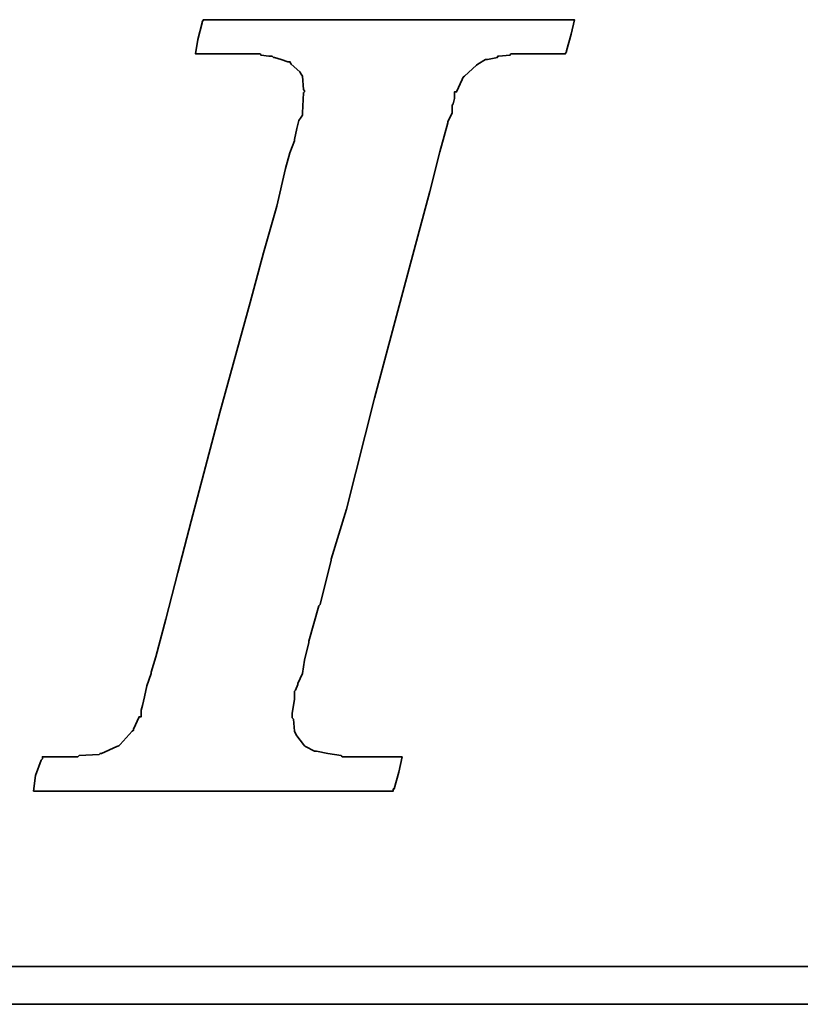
# Model space of a CAD drawing. Extents: x 55 to 159, y 66 to 127.
# Tile 34 of 51: x 138.5 to 139.9, y 95.93 to 97.69. Entities that reach past the tile are written whole.
import ezdxf

# ---------------------------------------------------------------- set-up
doc = ezdxf.new("R2010")
doc.units = 0
doc.header["$MEASUREMENT"] = 0
doc.layers.add('DIM', color=4, linetype='CONTINUOUS')
doc.layers.add('layer 1', color=7, linetype='CONTINUOUS')

# ---------------------------------------------------------------- blocks, each defined once
blk = doc.blocks.new('TBI MOTION logo(完整正式版)')
at = {"layer": 'layer 1', "color": 22, "lineweight": 35}
for points, knots in [([(-40.59125, -7.94375), (-40.59125, -7.94375), (-40.97375, -7.94375), (-40.97375, -7.94375), (-40.97375, -7.94375), (-40.97375, -7.94375), (-41.38125, -7.94375), (-41.38125, -7.94375), (-41.38125, -7.94375), (-41.38125, -7.94375), (-41.54875, -7.94375), (-41.54875, -7.94375), (-41.54875, -7.94375), (-41.54875, -7.94375), (-41.59875, -7.94375), (-41.59875, -7.94375), (-41.59875, -7.94375), (-41.59875, -7.94375), (-41.88375, -7.94375), (-41.88375, -7.94375), (-41.88375, -7.94375), (-41.88375, -7.94375), (-41.90875, -7.91875), (-41.90875, -7.91875), (-41.90875, -7.91875), (-41.90875, -7.91875), (-42.19875, -7.87125), (-42.19875, -7.87125), (-42.19875, -7.87125), (-42.19875, -7.87125), (-42.43875, -7.82375), (-42.43875, -7.82375), (-42.43875, -7.82375), (-42.43875, -7.82375), (-42.45875, -7.82375), (-42.45875, -7.82375), (-42.45875, -7.82375), (-42.45875, -7.82375), (-42.48625, -7.82375), (-42.48625, -7.82375), (-42.48625, -7.82375), (-42.48625, -7.82375), (-42.67625, -7.72375), (-42.67625, -7.72375), (-42.67625, -7.72375), (-42.67625, -7.72375), (-42.70125, -7.70375), (-42.70125, -7.70375), (-42.70125, -7.70375), (-42.70125, -7.70375), (-42.72375, -7.67875), (-42.72375, -7.67875), (-42.72375, -7.67875), (-42.72375, -7.67875), (-42.86875, -7.48875), (-42.86875, -7.48875), (-42.86875, -7.48875), (-42.86875, -7.48875), (-42.89375, -7.43875), (-42.89375, -7.43875), (-42.89375, -7.43875), (-42.89375, -7.43875), (-42.91875, -7.38875), (-42.91875, -7.38875), (-42.91875, -7.38875), (-42.91875, -7.38875), (-42.93875, -7.12875), (-42.93875, -7.12875), (-42.93875, -7.12875), (-42.93875, -7.12875), (-42.96375, -7.10375), (-42.96375, -7.10375), (-42.96375, -7.10375), (-42.96375, -7.10375), (-42.96375, -7.05375), (-42.96375, -7.05375), (-42.96375, -7.05375), (-42.96375, -7.05375), (-42.96375, -7.00875), (-42.96375, -7.00875), (-42.96375, -7.00875), (-42.96375, -7.00875), (-42.91875, -6.69625), (-42.91875, -6.69625), (-42.91875, -6.69625), (-42.91875, -6.69625), (-42.91875, -6.62375), (-42.91875, -6.62375), (-42.91875, -6.62375), (-42.91875, -6.62375), (-42.91875, -6.59625), (-42.91875, -6.59625), (-42.91875, -6.59625), (-42.91875, -6.59625), (-42.91875, -6.57375), (-42.91875, -6.57375), (-42.91875, -6.57375), (-42.91875, -6.57375), (-42.91875, -6.52875), (-42.91875, -6.52875), (-42.91875, -6.52875), (-42.91875, -6.52875), (-42.89375, -6.50375), (-42.89375, -6.50375), (-42.89375, -6.50375), (-42.89375, -6.50375), (-42.84375, -6.38375), (-42.84375, -6.38375), (-42.84375, -6.38375), (-42.84375, -6.38375), (-42.84375, -6.35875), (-42.84375, -6.35875), (-42.84375, -6.35875), (-42.84375, -6.35875), (-42.74625, -6.14375), (-42.74625, -6.14375), (-42.74625, -6.14375), (-42.74625, -6.14375), (-42.70125, -5.85375), (-42.70125, -5.85375), (-42.70125, -5.85375), (-42.70125, -5.85375), (-42.60375, -5.47125), (-42.60375, -5.47125), (-42.60375, -5.47125), (-42.60375, -5.47125), (-42.60375, -5.44875), (-42.60375, -5.44875), (-42.60375, -5.44875), (-42.60375, -5.44875), (-42.38875, -4.67875), (-42.38875, -4.67875), (-42.38875, -4.67875), (-42.38875, -4.67875), (-42.36375, -4.65375), (-42.36375, -4.65375), (-42.36375, -4.65375), (-42.36375, -4.65375), (-42.12375, -3.69625), (-42.12375, -3.69625), (-42.12375, -3.69625), (-42.12375, -3.69625), (-42.12375, -3.67374), (-42.12375, -3.67374), (-42.12375, -3.67374), (-42.12375, -3.67374), (-41.78875, -2.59374), (-41.78875, -2.59374), (-41.78875, -2.59374), (-41.78875, -2.59374), (-41.18875, -0.19375), (-41.18875, -0.19375), (-41.18875, -0.19375), (-41.18875, -0.19375), (-40.54375, 2.20624), (-40.54375, 2.20624), (-40.54375, 2.20624), (-40.54375, 2.20624), (-40.25375, 3.30875), (-40.25375, 3.30875), (-40.25375, 3.30875), (-40.25375, 3.30875), (-39.98875, 4.27125), (-39.98875, 4.27125), (-39.98875, 4.27125), (-39.98875, 4.27125), (-39.77375, 5.13125), (-39.77375, 5.13125), (-39.77375, 5.13125), (-39.77375, 5.13125), (-39.67875, 5.47125), (-39.67875, 5.47125), (-39.67875, 5.47125), (-39.67875, 5.47125), (-39.60375, 5.75625), (-39.60375, 5.75625), (-39.60375, 5.75625), (-39.60375, 5.75625), (-39.60375, 5.78125), (-39.60375, 5.78125), (-39.60375, 5.78125), (-39.60375, 5.78125), (-39.50875, 5.97125), (-39.50875, 5.97125), (-39.50875, 5.97125), (-39.50875, 5.97125), (-39.50875, 6.13875), (-39.50875, 6.13875), (-39.50875, 6.13875), (-39.50875, 6.13875), (-39.48625, 6.16625), (-39.48625, 6.16625), (-39.48625, 6.16625), (-39.48625, 6.16625), (-39.46125, 6.28625), (-39.46125, 6.28625), (-39.46125, 6.28625), (-39.46125, 6.28625), (-39.46125, 6.42625), (-39.46125, 6.42625), (-39.46125, 6.42625), (-39.46125, 6.42625), (-39.41375, 6.42625), (-39.41375, 6.42625), (-39.41375, 6.42625), (-39.41375, 6.42625), (-39.29375, 6.69125), (-39.29375, 6.69125), (-39.29375, 6.69125), (-39.29375, 6.69125), (-39.26875, 6.74125), (-39.26875, 6.74125), (-39.26875, 6.74125), (-39.26875, 6.74125), (-39.24375, 6.76625), (-39.24375, 6.76625), (-39.24375, 6.76625), (-39.24375, 6.76625), (-38.98375, 7.00624), (-38.98375, 7.00624), (-38.98375, 7.00624), (-38.98375, 7.00624), (-38.95625, 7.02624), (-38.95625, 7.02624), (-38.95625, 7.02624), (-38.95625, 7.02624), (-38.78875, 7.12624), (-38.78875, 7.12624), (-38.78875, 7.12624), (-38.78875, 7.12624), (-38.76375, 7.12624), (-38.76375, 7.12624), (-38.76375, 7.12624), (-38.76375, 7.12624), (-38.74375, 7.12624), (-38.74375, 7.12624), (-38.74375, 7.12624), (-38.74375, 7.12624), (-38.52875, 7.17125), (-38.52875, 7.17125), (-38.52875, 7.17125), (-38.52875, 7.17125), (-38.52875, 7.19624), (-38.52875, 7.19624), (-38.52875, 7.19624), (-38.52875, 7.19624), (-38.50375, 7.19624), (-38.50375, 7.19624), (-38.50375, 7.19624), (-38.50375, 7.19624), (-38.26125, 7.21875), (-38.26125, 7.21875), (-38.26125, 7.21875), (-38.26125, 7.21875), (-38.23875, 7.24624), (-38.23875, 7.24624), (-38.23875, 7.24624), (-38.23875, 7.24624), (-38.21625, 7.24624), (-38.21625, 7.24624), (-38.21625, 7.24624), (-38.21625, 7.24624), (-38.18875, 7.24624), (-38.18875, 7.24624), (-38.18875, 7.24624), (-38.18875, 7.24624), (-37.90375, 7.24624), (-37.90375, 7.24624), (-37.90375, 7.24624), (-37.90375, 7.24624), (-37.85375, 7.24624), (-37.85375, 7.24624), (-37.85375, 7.24624), (-37.85375, 7.24624), (-37.75875, 7.24624), (-37.75875, 7.24624), (-37.75875, 7.24624), (-37.75875, 7.24624), (-37.42375, 7.24624), (-37.42375, 7.24624), (-37.42375, 7.24624), (-37.42375, 7.24624), (-37.08875, 7.24624), (-37.08875, 7.24624), (-37.08875, 7.24624), (-37.08875, 7.24624), (-37.06375, 7.24624), (-37.06375, 7.24624), (-37.06375, 7.24624), (-37.06375, 7.24624), (-37.06375, 7.26624), (-37.06375, 7.26624), (-37.06375, 7.26624), (-37.06375, 7.26624), (-37.03875, 7.29125), (-37.03875, 7.29125), (-37.03875, 7.29125), (-37.03875, 7.29125), (-37.03875, 7.31625), (-37.03875, 7.31625), (-37.03875, 7.31625), (-37.03875, 7.31625), (-36.94125, 7.67625), (-36.94125, 7.67625), (-36.94125, 7.67625), (-36.94125, 7.67625), (-36.86875, 7.98625), (-36.86875, 7.98625), (-36.86875, 7.98625), (-36.86875, 7.98625), (-36.98875, 7.98625), (-36.98875, 7.98625), (-36.98875, 7.98625), (-36.98875, 7.98625), (-37.42375, 7.98625), (-37.42375, 7.98625), (-37.42375, 7.98625), (-37.42375, 7.98625), (-37.94875, 7.98625), (-37.94875, 7.98625), (-37.94875, 7.98625), (-37.94875, 7.98625), (-38.57375, 7.98625), (-38.57375, 7.98625), (-38.57375, 7.98625), (-38.57375, 7.98625), (-39.29375, 7.98625), (-39.29375, 7.98625), (-39.29375, 7.98625), (-39.29375, 7.98625), (-40.82875, 7.98625), (-40.82875, 7.98625), (-40.82875, 7.98625), (-40.82875, 7.98625), (-42.36375, 7.98625), (-42.36375, 7.98625), (-42.36375, 7.98625), (-42.36375, 7.98625), (-43.08375, 7.98625), (-43.08375, 7.98625), (-43.08375, 7.98625), (-43.08375, 7.98625), (-43.70875, 7.98625), (-43.70875, 7.98625), (-43.70875, 7.98625), (-43.70875, 7.98625), (-44.23375, 7.98625), (-44.23375, 7.98625), (-44.23375, 7.98625), (-44.23375, 7.98625), (-44.66875, 7.98625), (-44.66875, 7.98625), (-44.66875, 7.98625), (-44.66875, 7.98625), (-44.88375, 7.98625), (-44.88375, 7.98625), (-44.88375, 7.98625), (-44.88375, 7.98625), (-44.90875, 7.94125), (-44.90875, 7.94125), (-44.90875, 7.94125), (-44.90875, 7.94125), (-44.90875, 7.91625), (-44.90875, 7.91625), (-44.90875, 7.91625), (-44.90875, 7.91625), (-45.00375, 7.55625), (-45.00375, 7.55625), (-45.00375, 7.55625), (-45.00375, 7.55625), (-45.05375, 7.24624), (-45.05375, 7.24624), (-45.05375, 7.24624), (-45.05375, 7.24624), (-44.61875, 7.24624), (-44.61875, 7.24624), (-44.61875, 7.24624), (-44.61875, 7.24624), (-44.11375, 7.24624), (-44.11375, 7.24624), (-44.11375, 7.24624), (-44.11375, 7.24624), (-43.99375, 7.24624), (-43.99375, 7.24624), (-43.99375, 7.24624), (-43.99375, 7.24624), (-43.94625, 7.24624), (-43.94625, 7.24624), (-43.94625, 7.24624), (-43.94625, 7.24624), (-43.92374, 7.24624), (-43.92374, 7.24624), (-43.92374, 7.24624), (-43.92374, 7.24624), (-43.65875, 7.24624), (-43.65875, 7.24624), (-43.65875, 7.24624), (-43.65875, 7.24624), (-43.63875, 7.21875), (-43.63875, 7.21875), (-43.63875, 7.21875), (-43.63875, 7.21875), (-43.46875, 7.19624), (-43.46875, 7.19624), (-43.46875, 7.19624), (-43.46875, 7.19624), (-43.39875, 7.19624), (-43.39875, 7.19624), (-43.39875, 7.19624), (-43.39875, 7.19624), (-43.37125, 7.17125), (-43.37125, 7.17125), (-43.37125, 7.17125), (-43.37125, 7.17125), (-43.34875, 7.17125), (-43.34875, 7.17125), (-43.34875, 7.17125), (-43.34875, 7.17125), (-43.20375, 7.12624), (-43.20375, 7.12624), (-43.20375, 7.12624), (-43.20375, 7.12624), (-43.05875, 7.07624), (-43.05875, 7.07624), (-43.05875, 7.07624), (-43.05875, 7.07624), (-43.01375, 7.07624), (-43.01375, 7.07624), (-43.01375, 7.07624), (-43.01375, 7.07624), (-42.98875, 7.02624), (-42.98875, 7.02624), (-42.98875, 7.02624), (-42.98875, 7.02624), (-42.79875, 6.86125), (-42.79875, 6.86125), (-42.79875, 6.86125), (-42.79875, 6.86125), (-42.77375, 6.81125), (-42.77375, 6.81125), (-42.77375, 6.81125), (-42.77375, 6.81125), (-42.74625, 6.76625), (-42.74625, 6.76625), (-42.74625, 6.76625), (-42.74625, 6.76625), (-42.72375, 6.47625), (-42.72375, 6.47625), (-42.72375, 6.47625), (-42.72375, 6.47625), (-42.70125, 6.45124), (-42.70125, 6.45124), (-42.70125, 6.45124), (-42.70125, 6.45124), (-42.70125, 6.42625), (-42.70125, 6.42625), (-42.70125, 6.42625), (-42.70125, 6.42625), (-42.72375, 6.40625), (-42.72375, 6.40625), (-42.72375, 6.40625), (-42.72375, 6.40625), (-42.74625, 5.97125), (-42.74625, 5.97125), (-42.74625, 5.97125), (-42.74625, 5.97125), (-42.74625, 5.94625), (-42.74625, 5.94625), (-42.74625, 5.94625), (-42.74625, 5.94625), (-42.74625, 5.92625), (-42.74625, 5.92625), (-42.74625, 5.92625), (-42.74625, 5.92625), (-42.77375, 5.87625), (-42.77375, 5.87625), (-42.77375, 5.87625), (-42.77375, 5.87625), (-42.81875, 5.80625), (-42.81875, 5.80625), (-42.81875, 5.80625), (-42.81875, 5.80625), (-42.86875, 5.63625), (-42.86875, 5.63625), (-42.86875, 5.63625), (-42.86875, 5.63625), (-42.91875, 5.39625), (-42.91875, 5.39625), (-42.91875, 5.39625), (-42.91875, 5.39625), (-42.91875, 5.37124), (-42.91875, 5.37124), (-42.91875, 5.37124), (-42.91875, 5.37124), (-43.01375, 5.10874), (-43.01375, 5.10874), (-43.01375, 5.10874), (-43.01375, 5.10874), (-43.10875, 4.77124), (-43.10875, 4.77124), (-43.10875, 4.77124), (-43.10875, 4.77124), (-43.29875, 3.95625), (-43.29875, 3.95625), (-43.29875, 3.95625), (-43.29875, 3.95625), (-43.58875, 2.95125), (-43.58875, 2.95125), (-43.58875, 2.95125), (-43.58875, 2.95125), (-43.87375, 1.87125), (-43.87375, 1.87125), (-43.87375, 1.87125), (-43.87375, 1.87125), (-44.52625, -0.50374), (-44.52625, -0.50374), (-44.52625, -0.50374), (-44.52625, -0.50374), (-45.14875, -2.85375), (-45.14875, -2.85375), (-45.14875, -2.85375), (-45.14875, -2.85375), (-45.43375, -3.95875), (-45.43375, -3.95875), (-45.43375, -3.95875), (-45.43375, -3.95875), (-45.69875, -4.96875), (-45.69875, -4.96875), (-45.69875, -4.96875), (-45.69875, -4.96875), (-45.91375, -5.78375), (-45.91375, -5.78375), (-45.91375, -5.78375), (-45.91375, -5.78375), (-46.01375, -6.11875), (-46.01375, -6.11875), (-46.01375, -6.11875), (-46.01375, -6.11875), (-46.01375, -6.14375), (-46.01375, -6.14375), (-46.01375, -6.14375), (-46.01375, -6.14375), (-46.10875, -6.40875), (-46.10875, -6.40875), (-46.10875, -6.40875), (-46.10875, -6.40875), (-46.15375, -6.64875), (-46.15375, -6.64875), (-46.15375, -6.64875), (-46.15375, -6.64875), (-46.20375, -6.83875), (-46.20375, -6.83875), (-46.20375, -6.83875), (-46.20375, -6.83875), (-46.22875, -6.93375), (-46.22875, -6.93375), (-46.22875, -6.93375), (-46.22875, -6.93375), (-46.22875, -7.07875), (-46.22875, -7.07875), (-46.22875, -7.07875), (-46.22875, -7.07875), (-46.27375, -7.07875), (-46.27375, -7.07875), (-46.27375, -7.07875), (-46.27375, -7.07875), (-46.39375, -7.34375), (-46.39375, -7.34375), (-46.39375, -7.34375), (-46.39375, -7.34375), (-46.39375, -7.36875), (-46.39375, -7.36875), (-46.39375, -7.36875), (-46.39375, -7.36875), (-46.42125, -7.38875), (-46.42125, -7.38875), (-46.42125, -7.38875), (-46.42125, -7.38875), (-46.68375, -7.67875), (-46.68375, -7.67875), (-46.68375, -7.67875), (-46.68375, -7.67875), (-46.70875, -7.70375), (-46.70875, -7.70375), (-46.70875, -7.70375), (-46.70875, -7.70375), (-46.75375, -7.72375), (-46.75375, -7.72375), (-46.75375, -7.72375), (-46.75375, -7.72375), (-47.08875, -7.87125), (-47.08875, -7.87125), (-47.08875, -7.87125), (-47.08875, -7.87125), (-47.11625, -7.87125), (-47.11625, -7.87125), (-47.11625, -7.87125), (-47.11625, -7.87125), (-47.13875, -7.89375), (-47.13875, -7.89375), (-47.13875, -7.89375), (-47.13875, -7.89375), (-47.56875, -7.91875), (-47.56875, -7.91875), (-47.56875, -7.91875), (-47.56875, -7.91875), (-47.59625, -7.94375), (-47.59625, -7.94375), (-47.59625, -7.94375), (-47.59625, -7.94375), (-47.64375, -7.94375), (-47.64375, -7.94375), (-47.64375, -7.94375), (-47.64375, -7.94375), (-47.73625, -7.94375), (-47.73625, -7.94375), (-47.73625, -7.94375), (-47.73625, -7.94375), (-48.07375, -7.94375), (-48.07375, -7.94375), (-48.07375, -7.94375), (-48.07375, -7.94375), (-48.36125, -7.94375), (-48.36125, -7.94375), (-48.36125, -7.94375), (-48.36125, -7.94375), (-48.36125, -7.96625), (-48.36125, -7.96625), (-48.36125, -7.96625), (-48.36125, -7.96625), (-48.36125, -7.99125), (-48.36125, -7.99125), (-48.36125, -7.99125), (-48.36125, -7.99125), (-48.38875, -8.01375), (-48.38875, -8.01375), (-48.38875, -8.01375), (-48.38875, -8.01375), (-48.50875, -8.34875), (-48.50875, -8.34875), (-48.50875, -8.34875), (-48.50875, -8.34875), (-48.55375, -8.68625), (-48.55375, -8.68625), (-48.55375, -8.68625), (-48.55375, -8.68625), (-48.45875, -8.68625), (-48.45875, -8.68625), (-48.45875, -8.68625), (-48.45875, -8.68625), (-48.07375, -8.68625), (-48.07375, -8.68625), (-48.07375, -8.68625), (-48.07375, -8.68625), (-47.52375, -8.68625), (-47.52375, -8.68625), (-47.52375, -8.68625), (-47.52375, -8.68625), (-46.92375, -8.68625), (-46.92375, -8.68625), (-46.92375, -8.68625), (-46.92375, -8.68625), (-46.25375, -8.68625), (-46.25375, -8.68625), (-46.25375, -8.68625), (-46.25375, -8.68625), (-46.20375, -8.68625), (-46.20375, -8.68625), (-46.20375, -8.68625), (-46.20375, -8.68625), (-44.71375, -8.68625), (-44.71375, -8.68625), (-44.71375, -8.68625), (-44.71375, -8.68625), (-43.22875, -8.68625), (-43.22875, -8.68625), (-43.22875, -8.68625), (-43.22875, -8.68625), (-42.55875, -8.68625), (-42.55875, -8.68625), (-42.55875, -8.68625), (-42.55875, -8.68625), (-42.50875, -8.68625), (-42.50875, -8.68625), (-42.50875, -8.68625), (-42.50875, -8.68625), (-41.93375, -8.68625), (-41.93375, -8.68625), (-41.93375, -8.68625), (-41.93375, -8.68625), (-41.38125, -8.68625), (-41.38125, -8.68625), (-41.38125, -8.68625), (-41.38125, -8.68625), (-40.97375, -8.68625), (-40.97375, -8.68625), (-40.97375, -8.68625), (-40.97375, -8.68625), (-40.78125, -8.68625), (-40.78125, -8.68625), (-40.78125, -8.68625), (-40.78125, -8.68625), (-40.78125, -8.63875), (-40.78125, -8.63875), (-40.78125, -8.63875), (-40.78125, -8.63875), (-40.75875, -8.63875), (-40.75875, -8.63875), (-40.75875, -8.63875), (-40.75875, -8.63875), (-40.66375, -8.27875), (-40.66375, -8.27875), (-40.66375, -8.27875), (-40.66375, -8.27875), (-40.59125, -7.94375), (-40.59125, -7.94375)], [0, 0, 0, 0, 0.00558659, 0.00558659, 0.00558659, 0.00558659, 0.01117318, 0.01117318, 0.01117318, 0.01117318, 0.01675978, 0.01675978, 0.01675978, 0.01675978, 0.02234637, 0.02234637, 0.02234637, 0.02234637, 0.02793296, 0.02793296, 0.02793296, 0.02793296, 0.03351955, 0.03351955, 0.03351955, 0.03351955, 0.03910615, 0.03910615, 0.03910615, 0.03910615, 0.04469274, 0.04469274, 0.04469274, 0.04469274, 0.05027933, 0.05027933, 0.05027933, 0.05027933, 0.05586592, 0.05586592, 0.05586592, 0.05586592, 0.06145251, 0.06145251, 0.06145251, 0.06145251, 0.06703911, 0.06703911, 0.06703911, 0.06703911, 0.0726257, 0.0726257, 0.0726257, 0.0726257, 0.07821229, 0.07821229, 0.07821229, 0.07821229, 0.08379888, 0.08379888, 0.08379888, 0.08379888, 0.08938547, 0.08938547, 0.08938547, 0.08938547, 0.09497207, 0.09497207, 0.09497207, 0.09497207, 0.10055866, 0.10055866, 0.10055866, 0.10055866, 0.10614525, 0.10614525, 0.10614525, 0.10614525, 0.11173184, 0.11173184, 0.11173184, 0.11173184, 0.11731844, 0.11731844, 0.11731844, 0.11731844, 0.12290503, 0.12290503, 0.12290503, 0.12290503, 0.12849162, 0.12849162, 0.12849162, 0.12849162, 0.13407821, 0.13407821, 0.13407821, 0.13407821, 0.1396648, 0.1396648, 0.1396648, 0.1396648, 0.1452514, 0.1452514, 0.1452514, 0.1452514, 0.15083799, 0.15083799, 0.15083799, 0.15083799, 0.15642458, 0.15642458, 0.15642458, 0.15642458, 0.16201117, 0.16201117, 0.16201117, 0.16201117, 0.16759777, 0.16759777, 0.16759777, 0.16759777, 0.17318436, 0.17318436, 0.17318436, 0.17318436, 0.17877095, 0.17877095, 0.17877095, 0.17877095, 0.18435754, 0.18435754, 0.18435754, 0.18435754, 0.18994413, 0.18994413, 0.18994413, 0.18994413, 0.19553073, 0.19553073, 0.19553073, 0.19553073, 0.20111732, 0.20111732, 0.20111732, 0.20111732, 0.20670391, 0.20670391, 0.20670391, 0.20670391, 0.2122905, 0.2122905, 0.2122905, 0.2122905, 0.21787709, 0.21787709, 0.21787709, 0.21787709, 0.22346369, 0.22346369, 0.22346369, 0.22346369, 0.22905028, 0.22905028, 0.22905028, 0.22905028, 0.23463687, 0.23463687, 0.23463687, 0.23463687, 0.24022346, 0.24022346, 0.24022346, 0.24022346, 0.24581006, 0.24581006, 0.24581006, 0.24581006, 0.25139665, 0.25139665, 0.25139665, 0.25139665, 0.25698324, 0.25698324, 0.25698324, 0.25698324, 0.26256983, 0.26256983, 0.26256983, 0.26256983, 0.26815642, 0.26815642, 0.26815642, 0.26815642, 0.27374302, 0.27374302, 0.27374302, 0.27374302, 0.27932961, 0.27932961, 0.27932961, 0.27932961, 0.2849162, 0.2849162, 0.2849162, 0.2849162, 0.29050279, 0.29050279, 0.29050279, 0.29050279, 0.29608939, 0.29608939, 0.29608939, 0.29608939, 0.30167598, 0.30167598, 0.30167598, 0.30167598, 0.30726257, 0.30726257, 0.30726257, 0.30726257, 0.31284916, 0.31284916, 0.31284916, 0.31284916, 0.31843575, 0.31843575, 0.31843575, 0.31843575, 0.32402235, 0.32402235, 0.32402235, 0.32402235, 0.32960894, 0.32960894, 0.32960894, 0.32960894, 0.33519553, 0.33519553, 0.33519553, 0.33519553, 0.34078212, 0.34078212, 0.34078212, 0.34078212, 0.34636872, 0.34636872, 0.34636872, 0.34636872, 0.35195531, 0.35195531, 0.35195531, 0.35195531, 0.3575419, 0.3575419, 0.3575419, 0.3575419, 0.36312849, 0.36312849, 0.36312849, 0.36312849, 0.36871508, 0.36871508, 0.36871508, 0.36871508, 0.37430168, 0.37430168, 0.37430168, 0.37430168, 0.37988827, 0.37988827, 0.37988827, 0.37988827, 0.38547486, 0.38547486, 0.38547486, 0.38547486, 0.39106145, 0.39106145, 0.39106145, 0.39106145, 0.39664804, 0.39664804, 0.39664804, 0.39664804, 0.40223464, 0.40223464, 0.40223464, 0.40223464, 0.40782123, 0.40782123, 0.40782123, 0.40782123, 0.41340782, 0.41340782, 0.41340782, 0.41340782, 0.41899441, 0.41899441, 0.41899441, 0.41899441, 0.42458101, 0.42458101, 0.42458101, 0.42458101, 0.4301676, 0.4301676, 0.4301676, 0.4301676, 0.43575419, 0.43575419, 0.43575419, 0.43575419, 0.44134078, 0.44134078, 0.44134078, 0.44134078, 0.44692737, 0.44692737, 0.44692737, 0.44692737, 0.45251397, 0.45251397, 0.45251397, 0.45251397, 0.45810056, 0.45810056, 0.45810056, 0.45810056, 0.46368715, 0.46368715, 0.46368715, 0.46368715, 0.46927374, 0.46927374, 0.46927374, 0.46927374, 0.47486034, 0.47486034, 0.47486034, 0.47486034, 0.48044693, 0.48044693, 0.48044693, 0.48044693, 0.48603352, 0.48603352, 0.48603352, 0.48603352, 0.49162011, 0.49162011, 0.49162011, 0.49162011, 0.4972067, 0.4972067, 0.4972067, 0.4972067, 0.5027933, 0.5027933, 0.5027933, 0.5027933, 0.50837989, 0.50837989, 0.50837989, 0.50837989, 0.51396648, 0.51396648, 0.51396648, 0.51396648, 0.51955307, 0.51955307, 0.51955307, 0.51955307, 0.52513966, 0.52513966, 0.52513966, 0.52513966, 0.53072626, 0.53072626, 0.53072626, 0.53072626, 0.53631285, 0.53631285, 0.53631285, 0.53631285, 0.54189944, 0.54189944, 0.54189944, 0.54189944, 0.54748603, 0.54748603, 0.54748603, 0.54748603, 0.55307263, 0.55307263, 0.55307263, 0.55307263, 0.55865922, 0.55865922, 0.55865922, 0.55865922, 0.56424581, 0.56424581, 0.56424581, 0.56424581, 0.5698324, 0.5698324, 0.5698324, 0.5698324, 0.57541899, 0.57541899, 0.57541899, 0.57541899, 0.58100559, 0.58100559, 0.58100559, 0.58100559, 0.58659218, 0.58659218, 0.58659218, 0.58659218, 0.59217877, 0.59217877, 0.59217877, 0.59217877, 0.59776536, 0.59776536, 0.59776536, 0.59776536, 0.60335196, 0.60335196, 0.60335196, 0.60335196, 0.60893855, 0.60893855, 0.60893855, 0.60893855, 0.61452514, 0.61452514, 0.61452514, 0.61452514, 0.62011173, 0.62011173, 0.62011173, 0.62011173, 0.62569832, 0.62569832, 0.62569832, 0.62569832, 0.63128492, 0.63128492, 0.63128492, 0.63128492, 0.63687151, 0.63687151, 0.63687151, 0.63687151, 0.6424581, 0.6424581, 0.6424581, 0.6424581, 0.64804469, 0.64804469, 0.64804469, 0.64804469, 0.65363128, 0.65363128, 0.65363128, 0.65363128, 0.65921788, 0.65921788, 0.65921788, 0.65921788, 0.66480447, 0.66480447, 0.66480447, 0.66480447, 0.67039106, 0.67039106, 0.67039106, 0.67039106, 0.67597765, 0.67597765, 0.67597765, 0.67597765, 0.68156425, 0.68156425, 0.68156425, 0.68156425, 0.68715084, 0.68715084, 0.68715084, 0.68715084, 0.69273743, 0.69273743, 0.69273743, 0.69273743, 0.69832402, 0.69832402, 0.69832402, 0.69832402, 0.70391061, 0.70391061, 0.70391061, 0.70391061, 0.70949721, 0.70949721, 0.70949721, 0.70949721, 0.7150838, 0.7150838, 0.7150838, 0.7150838, 0.72067039, 0.72067039, 0.72067039, 0.72067039, 0.72625698, 0.72625698, 0.72625698, 0.72625698, 0.73184358, 0.73184358, 0.73184358, 0.73184358, 0.73743017, 0.73743017, 0.73743017, 0.73743017, 0.74301676, 0.74301676, 0.74301676, 0.74301676, 0.74860335, 0.74860335, 0.74860335, 0.74860335, 0.75418994, 0.75418994, 0.75418994, 0.75418994, 0.75977654, 0.75977654, 0.75977654, 0.75977654, 0.76536313, 0.76536313, 0.76536313, 0.76536313, 0.77094972, 0.77094972, 0.77094972, 0.77094972, 0.77653631, 0.77653631, 0.77653631, 0.77653631, 0.78212291, 0.78212291, 0.78212291, 0.78212291, 0.7877095, 0.7877095, 0.7877095, 0.7877095, 0.79329609, 0.79329609, 0.79329609, 0.79329609, 0.79888268, 0.79888268, 0.79888268, 0.79888268, 0.80446927, 0.80446927, 0.80446927, 0.80446927, 0.81005587, 0.81005587, 0.81005587, 0.81005587, 0.81564246, 0.81564246, 0.81564246, 0.81564246, 0.82122905, 0.82122905, 0.82122905, 0.82122905, 0.82681564, 0.82681564, 0.82681564, 0.82681564, 0.83240223, 0.83240223, 0.83240223, 0.83240223, 0.83798883, 0.83798883, 0.83798883, 0.83798883, 0.84357542, 0.84357542, 0.84357542, 0.84357542, 0.84916201, 0.84916201, 0.84916201, 0.84916201, 0.8547486, 0.8547486, 0.8547486, 0.8547486, 0.8603352, 0.8603352, 0.8603352, 0.8603352, 0.86592179, 0.86592179, 0.86592179, 0.86592179, 0.87150838, 0.87150838, 0.87150838, 0.87150838, 0.87709497, 0.87709497, 0.87709497, 0.87709497, 0.88268156, 0.88268156, 0.88268156, 0.88268156, 0.88826816, 0.88826816, 0.88826816, 0.88826816, 0.89385475, 0.89385475, 0.89385475, 0.89385475, 0.89944134, 0.89944134, 0.89944134, 0.89944134, 0.90502793, 0.90502793, 0.90502793, 0.90502793, 0.91061453, 0.91061453, 0.91061453, 0.91061453, 0.91620112, 0.91620112, 0.91620112, 0.91620112, 0.92178771, 0.92178771, 0.92178771, 0.92178771, 0.9273743, 0.9273743, 0.9273743, 0.9273743, 0.93296089, 0.93296089, 0.93296089, 0.93296089, 0.93854749, 0.93854749, 0.93854749, 0.93854749, 0.94413408, 0.94413408, 0.94413408, 0.94413408, 0.94972067, 0.94972067, 0.94972067, 0.94972067, 0.95530726, 0.95530726, 0.95530726, 0.95530726, 0.96089385, 0.96089385, 0.96089385, 0.96089385, 0.96648045, 0.96648045, 0.96648045, 0.96648045, 0.97206704, 0.97206704, 0.97206704, 0.97206704, 0.97765363, 0.97765363, 0.97765363, 0.97765363, 0.98324022, 0.98324022, 0.98324022, 0.98324022, 0.98882682, 0.98882682, 0.98882682, 0.98882682, 0.99441341, 0.99441341, 0.99441341, 0.99441341, 1, 1, 1, 1]), ([(75.90875, -9.47875), (75.90875, -9.47875), (75.90875, -12.28625), (75.90875, -12.28625), (75.90875, -12.28625), (75.90875, -12.28625), (75.90875, -12.47875), (75.90875, -12.47875), (75.90875, -12.47875), (75.90875, -12.47875), (75.71625, -12.47875), (75.71625, -12.47875), (75.71625, -12.47875), (75.71625, -12.47875), (-88.32875, -12.47875), (-88.32875, -12.47875), (-88.32875, -12.47875), (-88.32875, -12.47875), (-88.32875, -13.29375), (-88.32875, -13.29375), (-88.32875, -13.29375), (-88.32875, -13.29375), (82.89125, -13.29375), (82.89125, -13.29375), (82.89125, -13.29375), (82.89125, -13.29375), (75.90875, -9.47875), (75.90875, -9.47875)], [0, 0, 0, 0, 0.14285714, 0.14285714, 0.14285714, 0.14285714, 0.28571429, 0.28571429, 0.28571429, 0.28571429, 0.42857143, 0.42857143, 0.42857143, 0.42857143, 0.57142857, 0.57142857, 0.57142857, 0.57142857, 0.71428571, 0.71428571, 0.71428571, 0.71428571, 0.85714286, 0.85714286, 0.85714286, 0.85714286, 1, 1, 1, 1])]:
    blk.add_open_spline(points, degree=3, knots=knots, dxfattribs=at)

msp = doc.modelspace()

# ---------------------------------------------------------------- block references
at = {"layer": 'DIM', "color": 7, "xscale": 0.0830079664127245, "yscale": 0.0830079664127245, "zscale": 0.0830079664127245}
msp.add_blockref('TBI MOTION logo(完整正式版)', (142.5533, 97.0294), dxfattribs=at)

doc.saveas('drawing.dxf')
